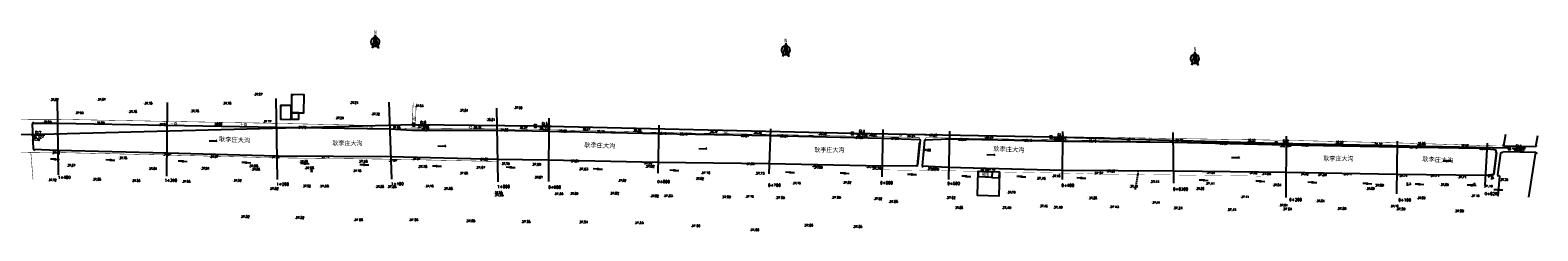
# Model space of a CAD drawing. Header units: millimetres. Extents: x 447445 to 454986, y 3851431 to 3863604.
# Tile 6 of 13: x 448943 to 450291, y 3860425 to 3860604. Entities that reach past the tile are written whole.
import ezdxf
from ezdxf.enums import TextEntityAlignment as Align

# ---------------------------------------------------------------- set-up
doc = ezdxf.new("R2010")
doc.units = ezdxf.units.MM
doc.linetypes.add('X3', pattern=[5, 4, -1])
doc.linetypes.add('X31', pattern=[1.8, 1.2, -0.6])
for name, color, linetype in [('DLDW', 7, 'Continuous'), ('DLSS', 7, 'Continuous'), ('DMTZ', 7, 'Continuous'), ('duanmianxian', 7, 'Continuous'), ('GCD', 7, 'Continuous'), ('GXYZ', 7, 'Continuous'), ('JMD', 7, 'Continuous'), ('KZD', 7, 'Continuous'), ('LINE', 7, 'Continuous'), ('SXSS', 7, 'Continuous'), ('断面零线', 7, 'Continuous')]:
    doc.layers.add(name, color=color, linetype=linetype)
doc.styles.add('HZ', font='rs.shx', dxfattribs={"bigfont": 'hztxt.shx'})
doc.styles.get("Standard").update_dxf_attribs({"font": 'txt', "bigfont": 'hztxt.shx'})
doc.linetypes.add('10411', pattern='A,2,[150,AAA.SHX,S=1,R=0,X=0,Y=1],2,[151,AAA.SHX,S=1,R=0,X=0,Y=3],1e-11', length=4)
doc.linetypes.add('443', pattern='A,9.4,[169,AAA.SHX,S=1,R=0,X=0,Y=0.15],0.6', length=10)

# ---------------------------------------------------------------- blocks, each defined once
blk = doc.blocks.new('gc013c')
at = {"linetype": 'Continuous'}
blk.add_line((0.5, 0), (4, 0), dxfattribs=at)
at = {"linetype": 'Continuous', "const_width": 0.15, "flags": 128}
blk.add_lwpolyline([(3.775, 0, 1), (3.925, 0, 1)], format="xyb", close=True, dxfattribs=at)
blk = doc.blocks.new('gc170')
at = {"linetype": 'Continuous'}
blk.add_circle((0, 0), 0.5, dxfattribs=at)
blk = doc.blocks.new('gc111')
for p, q in [((-1, 0), (1, 0)), ((0, 0), (0, 2))]:
    blk.add_line(p, q)
blk = doc.blocks.new('GC200')
at = {"const_width": 0.2}
blk.add_lwpolyline([(-0.1, 0, 1), (0.1, 0, 1)], format="xyb", close=True, dxfattribs=at)
blk = doc.blocks.new('gc086')
for p, q in [((0, 0), (7, 0)), ((7, 0), (6.2, 0.6)), ((7, 0), (6.2, -0.6))]:
    blk.add_line(p, q)
blk = doc.blocks.new('GC115')
blk.add_lwpolyline([(-1, -1), (1, -1), (1, 1), (-1, 1)], close=True)
blk.add_point((0, 0))
blk = doc.blocks.new('新块1')
at = {"color": 3, "flags": 128}
for points in [[(-0.7, 0.7), (0.7, -0.7)], [(-0.7, -0.7), (0.7, 0.7)]]:
    blk.add_lwpolyline(points, dxfattribs=at)
blk = doc.blocks.new('A$C67844AE1')
at = {"color": 7, "linetype": 'ByBlock', "lineweight": -3}
for p, q in [((-69, 13), (-102, -126)), ((-69, 13), (-69, -94)), ((-69, 13), (-35, -126)), ((-69, 6), (-67, 5)), ((-69, -94), (-102, -126)), ((-75, -14), (-75, -14)), ((-69, -4), (-63, -9)), ((-69, -14), (-60, -22)), ((-69, -24), (-57, -35)), ((-69, -34), (-54, -48)), ((-69, -44), (-51, -61)), ((-69, -54), (-47, -74)), ((-69, -64), (-44, -87)), ((-69, -74), (-41, -100)), ((-69, -84), (-38, -113)), ((-69, -94), (-35, -126))]:
    blk.add_line(p, q, dxfattribs=at)
for start, end in [(98.47, 234.1282), (258.3565, 281.6435), (305.8718, 81.53)]:
    blk.add_arc((-69, -59), 44.7, start, end, dxfattribs=at)
at = {"color": 7, "linetype": 'ByBlock', "lineweight": -3, "insert": (-83, 62), "char_height": 40, "width": 53.57, "attachment_point": 1}
blk.add_mtext('{\\fSimSun|b0|i0|c134|p2;N}', dxfattribs=at)

msp = doc.modelspace()

# ---------------------------------------------------------------- linework, layer by layer
at = {"layer": 'DLSS', "color": 7, "linetype": 'Continuous'}
for p, q in [((449738.1, 3860502.9), (449737.5, 3860503.7)), ((449742.2, 3860502.5), (449742.9, 3860503.1)), ((450253.8, 3860494.8), (450253.2, 3860495.6)), ((450257.2, 3860494.4), (450258, 3860495)), ((449736.3, 3860483.7), (449735.5, 3860483)), ((449740.3, 3860483.3), (449740.9, 3860482.5)), ((450251.3, 3860475.7), (450250.5, 3860475.1)), ((450254.6, 3860475.2), (450255.2, 3860474.4))]:
    msp.add_line(p, q, dxfattribs=at)
at = {"layer": 'DLSS', "color": 7, "linetype": 'Continuous', "const_width": 0.4, "flags": 128}
for points in [[(449285.5, 3860539.5), (449284.7, 3860519.9)], [(449284.6, 3860517), (449264.8, 3860515.9)], [(449284.6, 3860517), (449361, 3860516.2), (449407.4, 3860515.4), (449505, 3860513), (449605, 3860511.2), (449705.2, 3860509.1), (449737.9, 3860508.6), (449738.5, 3860506.5)], [(449742.6, 3860506.1), (449744.1, 3860508.6), (449765, 3860508), (449866.5, 3860506.3), (449965.1, 3860504.7), (450065.4, 3860503.1), (450165.4, 3860500.8), (450238.1, 3860498.6), (450253.6, 3860498.1)]]:
    msp.add_lwpolyline(points, dxfattribs=at)
at = {"layer": 'DLSS', "color": 7, "linetype": 'X3', "const_width": 0.4, "flags": 128}
for points in [[(449288.2, 3860538.9), (449288.2, 3860538.9), (449287.6, 3860520), (449361, 3860519.1), (449407.4, 3860518.3), (449505, 3860515.9), (449605.1, 3860514.1), (449705.3, 3860512), (449743.2, 3860511.6), (449765, 3860510.9), (449866.5, 3860509.2), (449965.1, 3860507.6), (450065.4, 3860506), (450165.4, 3860503.7), (450238.1, 3860501.5), (450253.6, 3860501)], [(449163.3, 3860521.1), (449264.6, 3860518.9)], [(449264.6, 3860518.9), (449284.7, 3860519.9)], [(448621, 3860499.6), (448663.4, 3860499.4), (448761.9, 3860497.3), (448867.3, 3860496.5), (448943.8, 3860495.3), (448968.3, 3860495.1), (449065.1, 3860492.9), (449163.9, 3860490.4), (449265.6, 3860489.2), (449360.8, 3860487.1)], [(448943.8, 3860495.3), (448945.8, 3860471.1)]]:
    msp.add_lwpolyline(points, dxfattribs=at)
at = {"layer": 'DLSS', "color": 7, "linetype": 'X3', "flags": 128}
msp.add_lwpolyline([(449163.3, 3860521.1, 0.4, 0.4, 0), (449064.9, 3860522.9, 0.4, 0.4, 0), (448968.1, 3860524.7, 0.4, 0.4, 0), (448945, 3860524.7, 0.4, 0.4, 0), (448857.8, 3860525.8, 0, 0, 0)], format="xyseb", dxfattribs=at)
at = {"layer": 'DLSS', "color": 7, "linetype": 'Continuous', "flags": 128}
for points in [[(448946.1, 3860522.1), (448945, 3860521)], [(448945, 3860521), (448945.8, 3860498.1)], [(449738.5, 3860506.5), (449736.3, 3860483.8)], [(449737.5, 3860507.7), (449738.5, 3860506.5)], [(449742.5, 3860506.1), (449740.3, 3860483.4)], [(449743.7, 3860507.1), (449742.5, 3860506.1)], [(448945.8, 3860498.1), (448947, 3860497)], [(450253.8, 3860494.8), (450251.3, 3860475.7)], [(450252.9, 3860496.1), (450253.8, 3860494.8)], [(450257.2, 3860494.4), (450254.6, 3860475.2)], [(450258.5, 3860495.4), (450257.2, 3860494.4)], [(450258.8, 3860494.8), (450260, 3860495.9)], [(450259, 3860502.3), (450260.1, 3860501.1)], [(450260, 3860495.9), (450288.9, 3860495.4)], [(450260.1, 3860501.1), (450289, 3860500.6)], [(450288.9, 3860495.4), (450290, 3860494.2)], [(450289, 3860500.6), (450290.1, 3860501.7)], [(449736.3, 3860483.8), (449735.1, 3860482.8)], [(449740.3, 3860483.4), (449741.3, 3860482.2)], [(450251.3, 3860475.7), (450250, 3860474.7)], [(450254.6, 3860475.2), (450255.6, 3860474)]]:
    msp.add_lwpolyline(points, dxfattribs=at)
at = {"layer": 'DLSS', "color": 7, "linetype": 'Continuous'}
for points in [[(449736.3, 3860483.7), (449738.1, 3860502.9)], [(449742.2, 3860502.5), (449740.3, 3860483.3)], [(450251.3, 3860475.7), (450253.8, 3860494.8)], [(450257.2, 3860494.4), (450254.6, 3860475.2)]]:
    msp.add_lwpolyline(points, dxfattribs=at)
at = {"layer": 'DLSS', "color": 7, "linetype": 'X3', "const_width": 0.2}
for points in [[(449697, 3860479.7), (449697.9, 3860479.8), (449790.6, 3860478.4)], [(449809.6, 3860477.8), (449884.7, 3860476.4)], [(449887.7, 3860476.1), (450042.7, 3860474.1), (450043, 3860473.3)]]:
    msp.add_lwpolyline(points, dxfattribs=at)
at = {"layer": 'DMTZ', "color": 7, "linetype": '10411', "flags": 128}
for points in [[(449407.1, 3860514), (449361.1, 3860514.7), (449284.2, 3860514.6), (449264.8, 3860515.9), (449163.3, 3860517.3), (449064.9, 3860519.1), (448968.1, 3860520.9), (448945, 3860521)], [(449738.5, 3860506.5), (449705.1, 3860507.6), (449604.9, 3860509.9), (449504.6, 3860511.9), (449407.1, 3860514)], [(450253.8, 3860494.8), (450253.5, 3860496.4), (450252.9, 3860497.2), (450251.5, 3860497.6), (450238.1, 3860498.6), (450165.3, 3860500), (450065.4, 3860501.8), (449965, 3860504), (449865.9, 3860504.9), (449764.9, 3860507), (449742.5, 3860506.1)], [(450261.8, 3860511.1), (450260.1, 3860501.1)], [(450289, 3860500.6), (450290.7, 3860510.2)], [(448945.8, 3860498.1), (448967.9, 3860497.1), (449065, 3860494.7), (449163.3, 3860492.3), (449265.4, 3860491.5), (449360.8, 3860489.2), (449406, 3860488.6)], [(450282.6, 3860455.4), (450288.9, 3860495.4)], [(449406, 3860488.6), (449503.8, 3860486.4), (449603.9, 3860485.4), (449704.5, 3860483.3), (449736.3, 3860483.7)], [(449740.3, 3860483.3), (449763.6, 3860482.1), (449865.7, 3860479.5), (449965.4, 3860478.7), (450066.3, 3860477.5), (450164.5, 3860475.9), (450244, 3860474.9), (450249.4, 3860475.1), (450251.3, 3860475.7)], [(450254.6, 3860475.2), (450255.6, 3860474.7), (450256.1, 3860474.3), (450256.4, 3860473.7), (450254.8, 3860456.3)]]:
    msp.add_lwpolyline(points, dxfattribs=at)
at = {"layer": 'DMTZ', "color": 7, "linetype": '10411'}
for points in [[(449064.9, 3860494.7), (449163.3, 3860492.3), (449265.4, 3860491.5), (449360.7, 3860489.2), (449406, 3860488.6), (449504.3, 3860486.4), (449603.9, 3860485.4), (449704.5, 3860483.3), (449736.3, 3860483.7)], [(449740.3, 3860483.3), (449763.5, 3860482.1), (449865.7, 3860479.5), (449965.4, 3860478.7), (450066.3, 3860477.5), (450164.5, 3860475.9), (450244, 3860474.9), (450251.3, 3860475.7)]]:
    msp.add_lwpolyline(points, dxfattribs=at)
at = {"layer": 'duanmianxian', "color": 7, "flags": 128}
for points in [[(448968.6, 3860475.3), (448967.8, 3860543.5)], [(449065.6, 3860539.8), (449065, 3860474)], [(449164.3, 3860471.1), (449163.1, 3860543.3)], [(449266.5, 3860471.4), (449264.1, 3860539.9)], [(449361.5, 3860469), (449360.3, 3860534.7)], [(449406.8, 3860469.2), (449407, 3860525.6)], [(449505, 3860519.4), (449504.2, 3860476.6)], [(449603.8, 3860476), (449605.2, 3860516.2)], [(449705.4, 3860515.6), (449704.4, 3860473.4)], [(449764.1, 3860471.1), (449765, 3860514.2)], [(449865.8, 3860471), (449866, 3860513.9)], [(449965.3, 3860467.8), (449964.7, 3860513)], [(450065.6, 3860509.6), (450065.3, 3860454.9)], [(450164.7, 3860458.3), (450165.3, 3860505.2)], [(450245.5, 3860503.5), (450243.3, 3860465.8)]]:
    msp.add_lwpolyline(points, dxfattribs=at)
at = {"layer": 'JMD', "color": 7, "linetype": 'Continuous', "flags": 128}
for points in [[(449176.8, 3860530.4), (449187.9, 3860530.4), (449188, 3860546.6), (449176.8, 3860546.7)], [(449176.3, 3860524.3), (449167.2, 3860524.4), (449167.2, 3860537.4), (449176.3, 3860537.3)], [(449176.9, 3860524.7), (449183.3, 3860524.8), (449183.3, 3860530.5), (449176.8, 3860530.4)], [(449809.6, 3860477.8), (449808.8, 3860456.1), (449789.8, 3860456.7), (449790.6, 3860478.4)], [(449790.9, 3860478.4), (449802.9, 3860477.9), (449802.7, 3860472.9), (449790.7, 3860473.4)], [(449802.9, 3860477.9), (449802.7, 3860472.9), (449809.2, 3860472.7), (449809.4, 3860477.7)]]:
    msp.add_lwpolyline(points, close=True, dxfattribs=at)
for points in [[(449176.8, 3860546.7), (449178, 3860545.5)], [(449188, 3860546.6), (449186.8, 3860545.5)], [(449167.2, 3860537.4), (449168.3, 3860536.3)], [(449176.3, 3860537.3), (449175.2, 3860536.2)], [(449167.2, 3860524.4), (449168.3, 3860525.6)], [(449176.3, 3860524.3), (449175.2, 3860525.5)], [(449176.8, 3860530.4), (449177.9, 3860531.5)], [(449187.9, 3860530.4), (449186.8, 3860531.5)]]:
    msp.add_lwpolyline(points, dxfattribs=at)
at = {"layer": 'JMD', "color": 7, "linetype": '443', "const_width": 0.3, "flags": 128}
for points in [[(449790.7, 3860473.4), (449790.4, 3860465.8)], [(449809.2, 3860472.7), (449809, 3860465.2)]]:
    msp.add_lwpolyline(points, dxfattribs=at)
at = {"layer": 'KZD', "color": 7, "linetype": 'Continuous', "flags": 128}
for points in [[(449288.5, 3860519.9), (449300.5, 3860519.9)], [(449397.1, 3860518.7), (449409.1, 3860518.7)], [(448944.3, 3860511), (448956.3, 3860511)], [(449680.6, 3860512.1), (449692.6, 3860512.1)], [(449858, 3860508.8), (449870, 3860508.8)], [(450059.3, 3860503.3), (450071.3, 3860503.3)], [(450267.6, 3860498.9), (450279.6, 3860498.9)]]:
    msp.add_lwpolyline(points, dxfattribs=at)
at = {"layer": 'SXSS', "color": 7, "linetype": 'X31'}
msp.add_lwpolyline([(449933.5, 3860478.9), (449930.8, 3860462.3)], dxfattribs=at)
at = {"layer": '断面零线', "color": 7, "flags": 128}
msp.add_lwpolyline([(450265.1, 3860498.9), (450056.8, 3860503.3), (449855.5, 3860508.8), (449678, 3860512.2), (449394.6, 3860518.6), (449286, 3860519.9), (448941.8, 3860511), (447869.4, 3860530), (447444.9, 3860543.1)], dxfattribs=at)

# ---------------------------------------------------------------- block references
at = {"color": 7}
for p in [(449264.8, 3860519.3), (448968.1, 3860511.7), (449065.4, 3860514.2), (449163.6, 3860516.7)]:
    msp.add_blockref('新块1', p, dxfattribs=at)
at = {"layer": 'DLDW', "color": 7}
msp.add_blockref('gc111', (449194.8, 3860478.6), dxfattribs=at)
at = {"layer": 'DLDW', "color": 7, "linetype": 'Continuous'}
msp.add_blockref('gc111', (450174.2, 3860466.3), dxfattribs=at)
at = {"layer": 'GCD', "color": 7}
for p in [(449142.8, 3860547, 37.7), (448960.7, 3860542.2, 37.9), (449002.7, 3860542.4, 37.9), (449044.5, 3860539, 37.8), (449086.1, 3860532.1, 37.8), (449114.9, 3860539, 37.8), (449228.5, 3860539.6, 37.2), (449286.7, 3860536.7, 37.8), (449326.5, 3860532.7, 37.6), (449375.2, 3860535, 37.6), (448954.3, 3860522.3, 37.9), (448982.9, 3860530.5, 37.9), (449001.8, 3860521.5, 37.9), (449030.7, 3860531.6, 37.8), (449057.6, 3860519.9, 37.8), (449107, 3860520.3, 37.9), (449150.9, 3860522.8, 37.8), (449215.5, 3860525.9, 37.2), (449247.7, 3860529.5, 37.3), (449350.7, 3860524.4, 38), (448943.9, 3860506.5, 37.8), (449182, 3860517.5, 37.7), (449266.2, 3860517.4, 37.6), (449291.9, 3860515.4, 37.7), (449338.5, 3860517.7, 38.1), (449362.5, 3860515.2, 37.9), (449379.7, 3860517.1, 38.3), (449415, 3860514.2, 38.2), (449435.8, 3860516.1, 38.3), (449448.7, 3860513.6, 38.2), (449481.4, 3860514.9, 38.4), (449504.2, 3860512.1, 38.2), (449522.8, 3860511.6, 38.2), (449549.7, 3860513.9, 38.3), (449577.6, 3860510.2, 38.3), (449589, 3860512.9, 38.4), (449612.5, 3860509.9, 38.3), (449647, 3860512, 38.2), (449680, 3860508.4, 37.9), (449692, 3860511.1, 38.2), (449712, 3860507.6, 37.9), (449725.9, 3860509.7, 38.2), (449745.9, 3860510.6, 38.2), (449771.9, 3860506.7, 38.3), (449795.8, 3860509, 38.3), (449830.8, 3860505.8, 38.1), (449856.5, 3860507.6, 38.1), (449888.3, 3860505.3, 38.2), (449922.7, 3860507, 38.1), (449965.7, 3860506.1, 38.2), (450030.3, 3860505.9, 38.2), (448962.1, 3860494.9, 37.9), (449061.4, 3860493.4, 38), (449740.2, 3860497.2, 37.8), (450005.5, 3860503.4, 38.2), (450078.4, 3860501.9, 38.2), (450109, 3860504.2, 38.2), (450143.7, 3860502.6, 38.1), (450175.1, 3860499.9, 38.1), (450182.4, 3860503, 38.1), (450220.9, 3860501.2, 38), (450237.7, 3860498.6, 38), (450269.1, 3860497.5, 38.2), (448975.6, 3860483.6, 37.7), (449021.9, 3860490.2, 37.8), (449048.5, 3860480.8, 37.8), (449095.4, 3860481, 37.9), (449103.3, 3860491.4, 38), (449140.6, 3860480.2, 37.6), (449158.1, 3860491.2, 37.8), (449183.5, 3860487.1, 37.6), (449202.8, 3860491.3, 37.7), (449231.1, 3860478.8, 37.8), (449263.2, 3860488, 38), (449284.1, 3860489.5, 37.9), (449344.7, 3860489.1, 37.9), (449363.7, 3860485.1, 37.8), (449425.7, 3860487.5, 37.6), (449491.1, 3860485.8, 38), (449582.7, 3860485, 37.9), (449641.4, 3860483.3, 37.9), (449690, 3860482.5, 37.7), (449747.4, 3860480.1, 37.8), (449797.7, 3860480, 37.8), (449904.8, 3860478.6, 37.6), (448958.8, 3860470.7, 37.7), (448998.5, 3860471.2, 37.6), (449033.6, 3860470, 37.6), (449078.5, 3860469.3, 37.6), (449124.2, 3860470.2, 37.5), (449186.1, 3860465.2, 37.5), (449251.4, 3860464.8, 37.7), (449295.8, 3860465.1, 37.8), (449326.4, 3860476.7, 37.7), (449393.3, 3860473.1, 37.7), (449468.1, 3860470.2, 37.8), (449537.3, 3860471.9, 37.8), (449623.9, 3860467.8, 37.7), (449669.1, 3860468.4, 37.6), (449856, 3860474.3, 37.5), (449925.3, 3860465, 37.4), (449994.1, 3860477.3, 37.7), (450032.3, 3860477, 37.6), (450053.2, 3860466.2, 37.6), (450077.8, 3860476, 37.6), (450116.2, 3860475.8, 37.7), (450166.2, 3860474.5, 37.7), (450202.9, 3860466.4, 37.9), (450218.7, 3860473.2, 37.7), (450256.1, 3860470.9, 37.4), (449357.4, 3860459.5, 37.6), (449425, 3860458.5, 37.7), (449497, 3860456.4, 37.8), (449581.9, 3860455.9, 37.7), (449696.6, 3860453.9, 37.6), (449815.9, 3860459.7, 37.8), (449888.6, 3860454.6, 37.7), (449984.6, 3860463, 37.7), (450024.6, 3860455.6, 37.4), (450092.1, 3860452, 37.6), (450136.8, 3860463, 37.9), (450182.2, 3860454.7, 37.9), (450230.5, 3860456.5, 37.2), (449768.9, 3860446, 37.7), (449844.7, 3860447.4, 37.5), (449945.2, 3860450.6, 37.4), (450059.1, 3860448.2, 37.6), (450158.3, 3860447.3, 37.7)]:
    msp.add_blockref('GC200', p, dxfattribs=at)
at = {"layer": 'GXYZ', "color": 7}
for p, rotation in [((448965.5, 3860489.1), 178.9333001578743), ((448965.5, 3860489.1), 359.1756655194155), ((449015, 3860488.4), 179.1756655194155), ((449015, 3860488.4), 358.9702775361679), ((449079.6, 3860487.3), 178.9702775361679), ((449079.6, 3860487.3), 358.8100270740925), ((449136.3, 3860486.1), 178.8100270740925), ((449136.3, 3860486.1), 359.0649854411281), ((449188.7, 3860485.2), 179.064985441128), ((449188.7, 3860485.2), 358.9063317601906), ((449241.8, 3860484.2), 178.9063317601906), ((449241.8, 3860484.2), 358.9185262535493), ((449306.7, 3860483), 178.9185262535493), ((449306.7, 3860483), 359.0584885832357), ((449372.7, 3860481.9), 179.0584885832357), ((449372.7, 3860481.9), 358.9081582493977), ((449450.6, 3860480.4), 178.9081799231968), ((449450.6, 3860480.4), 359.0009955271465), ((449518.9, 3860479.2), 179.0009955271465), ((449518.9, 3860479.2), 358.9813611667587), ((449622.4, 3860477.4), 178.9813611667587), ((449622.4, 3860477.4), 359.0362663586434), ((449671.1, 3860476.6), 179.0362663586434), ((449671.1, 3860476.6), 359.017595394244), ((449731.3, 3860475.5), 179.0175953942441), ((449731.3, 3860475.5), 358.132168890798), ((449779.8, 3860473.9), 178.1321688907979), ((449779.8, 3860473.9), 359.5682433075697), ((449829.1, 3860473.6), 179.5682433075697), ((449829.1, 3860473.6), 358.7736972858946), ((449882.7, 3860472.4), 178.7736972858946), ((449882.7, 3860472.4), 358.9206310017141), ((449992.1, 3860470.4), 178.9206310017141), ((449992.1, 3860470.4), 359.0096407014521), ((450042.6, 3860469.5), 179.009640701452), ((450042.6, 3860469.5), 358.7886036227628), ((450089.1, 3860468.5), 178.7886036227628), ((450089.1, 3860468.5), 358.7051838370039), ((450138.2, 3860467.4), 178.705183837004), ((450138.2, 3860467.4), 359.2323540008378), ((450184.9, 3860466.8), 179.2323540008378), ((450184.9, 3860466.8), 358.9699935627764), ((450231.5, 3860465.9), 178.9699935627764), ((450231.5, 3860465.9), 27.02292809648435), ((450231.5, 3860465.9), 358.1030504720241), ((450249.4, 3860475.1), 206.3667626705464), ((450249.4, 3860475.1), 269.5778924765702), ((450255.4, 3860461.9), 178.4724289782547), ((450255.4, 3860461.9), 358.6246604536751)]:
    msp.add_blockref('gc013c', p, dxfattribs=dict(at, rotation=rotation))
for p in [(448965.5, 3860489.1), (449015, 3860488.4), (449079.6, 3860487.3), (449136.3, 3860486.1), (449188.7, 3860485.2), (449241.8, 3860484.2), (449306.7, 3860483), (449372.7, 3860481.9), (449450.6, 3860480.4), (449518.9, 3860479.2), (449622.4, 3860477.4), (449671.1, 3860476.6), (449731.3, 3860475.5), (449779.8, 3860473.9), (449829.1, 3860473.6), (449882.7, 3860472.4), (449992.1, 3860470.4), (450042.6, 3860469.5), (450089.1, 3860468.5), (450138.2, 3860467.4), (450184.9, 3860466.8), (450231.5, 3860465.9), (450249.4, 3860475.1), (450255.4, 3860461.9)]:
    msp.add_blockref('gc170', p, dxfattribs=at)
at = {"layer": 'GXYZ', "color": 7, "linetype": 'Continuous'}
for p, rotation in [((449079.6, 3860487.3), 178.9703383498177), ((449079.6, 3860487.3), 358.9703383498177), ((449136.3, 3860486.1), 178.9703383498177), ((449136.3, 3860486.1), 358.9703383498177), ((449188.7, 3860485.2), 178.9703383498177), ((449188.7, 3860485.2), 358.9703383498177), ((449241.8, 3860484.2), 178.9703383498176), ((449241.8, 3860484.2), 358.9703383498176), ((449306.7, 3860483), 178.9703383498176), ((449306.7, 3860483), 358.9703383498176), ((449372.5, 3860481.9), 178.9703383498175), ((449372.5, 3860481.9), 358.9703383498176), ((449450.5, 3860480.4), 178.9703383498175), ((449450.5, 3860480.4), 358.9703383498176), ((449518.9, 3860479.2), 178.9703383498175), ((449518.9, 3860479.2), 358.9703383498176), ((449622.4, 3860477.4), 178.9703383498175), ((449622.4, 3860477.4), 358.9703383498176), ((449671.1, 3860476.6), 178.9703383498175), ((449671.1, 3860476.6), 358.9703383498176), ((449731.3, 3860475.5), 178.9703383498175), ((449731.3, 3860475.5), 358.9703383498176), ((449779.8, 3860473.9), 178.9703383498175), ((449779.8, 3860473.9), 358.9703383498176), ((449829.1, 3860473.6), 178.9703383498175), ((449829.1, 3860473.6), 358.9703383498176), ((449882.7, 3860472.4), 178.9703383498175), ((449882.7, 3860472.4), 358.9703383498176), ((449992.1, 3860470.4), 178.9703383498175), ((449992.1, 3860470.4), 358.9703383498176), ((450042.8, 3860469.5), 178.9703383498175), ((450042.8, 3860469.5), 358.9703383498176), ((450089.1, 3860468.5), 178.9703383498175), ((450089.1, 3860468.5), 358.9703383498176), ((450138.2, 3860467.4), 178.9703383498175), ((450138.2, 3860467.4), 358.9703383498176), ((450184.9, 3860466.8), 178.9703383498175), ((450184.9, 3860466.8), 358.9703383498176), ((450231.5, 3860465.9), 178.9703383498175), ((450231.5, 3860465.9), 27.02337574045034), ((450231.5, 3860465.9), 358.9703383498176), ((450249.4, 3860475.1), 207.0233757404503), ((450249.4, 3860475.1), 291.3800537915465), ((450255.4, 3860461.9), 178.9703383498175), ((450255.4, 3860461.9), 358.9703383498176)]:
    msp.add_blockref('gc013c', p, dxfattribs=dict(at, rotation=rotation))
for p in [(449079.6, 3860487.3), (449079.6, 3860487.3), (449136.3, 3860486.1), (449136.3, 3860486.1), (449188.7, 3860485.2), (449188.7, 3860485.2), (449241.8, 3860484.2), (449241.8, 3860484.2), (449306.7, 3860483), (449306.7, 3860483), (449372.5, 3860481.9), (449372.5, 3860481.9), (449450.5, 3860480.4), (449450.5, 3860480.4), (449518.9, 3860479.2), (449518.9, 3860479.2), (449622.4, 3860477.4), (449622.4, 3860477.4), (449671.1, 3860476.6), (449671.1, 3860476.6), (449731.3, 3860475.5), (449731.3, 3860475.5), (449779.8, 3860473.9), (449779.8, 3860473.9), (449829.1, 3860473.6), (449829.1, 3860473.6), (449882.7, 3860472.4), (449882.7, 3860472.4), (449992.1, 3860470.4), (449992.1, 3860470.4), (450042.8, 3860469.5), (450042.8, 3860469.5), (450089.1, 3860468.5), (450089.1, 3860468.5), (450138.2, 3860467.4), (450138.2, 3860467.4), (450184.9, 3860466.8), (450231.5, 3860465.9), (450231.5, 3860465.9), (450249.4, 3860475.1), (450255.4, 3860461.9), (450255.4, 3860461.9)]:
    msp.add_blockref('gc170', p, dxfattribs=at)
at = {"layer": 'KZD', "color": 7}
for p in [(449286, 3860519.9, 38), (449394.6, 3860518.7, 38.2), (449678.1, 3860512.1, 38.2), (449855.5, 3860508.8, 38.2), (450056.8, 3860503.3, 38.2), (450265.1, 3860498.9, 38.4)]:
    msp.add_blockref('GC115', p, dxfattribs=at)
at = {"layer": 'LINE', "color": 2, "xscale": 0.08575000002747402, "yscale": 0.08575000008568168, "zscale": 0.08574999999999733}
for p in [(449257.5, 3860598.8), (449624.4, 3860591.4), (449990, 3860583.7)]:
    msp.add_blockref('A$C67844AE1', p, dxfattribs=at)
at = {"layer": 'SXSS', "color": 7}
for p, rotation in [((449103.1, 3860505.6), 358.637016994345), ((449307.7, 3860501), 359.409752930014), ((449540.8, 3860498.6), 359.544348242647), ((449798.3, 3860493.3), 358.1869098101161), ((450016.9, 3860490.7), 359.1536060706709), ((450206.1, 3860487.8), 358.6130115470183)]:
    msp.add_blockref('gc086', p, dxfattribs=dict(at, rotation=rotation))

# ---------------------------------------------------------------- texts
at = {"color": 7}
for p in [(449213.3, 3860501.1), (449644, 3860495.1), (450099, 3860487.4)]:
    msp.add_text('耿李庄大沟', height=4, dxfattribs=at).set_placement(p)
at = {"color": 7, "linetype": 'Continuous', "char_height": 4, "width": 29.657, "attachment_point": 1, "rotation": 357.5737}
for insert in [(449112.1, 3860509.1), (449438.4, 3860504.1), (449804, 3860500.6), (450187.4, 3860491.3)]:
    msp.add_mtext('{\\fSimHei|b0|i0|c134|p2;耿李庄大沟}', dxfattribs=dict(at, insert=insert))
at = {"layer": 'DLDW', "color": 7, "linetype": 'Continuous', "width": 0.8}
msp.add_text('3', height=2, dxfattribs=at).set_placement((450176.3, 3860467.1), align=Align.MIDDLE)
at = {"layer": 'DLSS', "color": 7, "linetype": 'X3', "style": 'HZ', "width": 0.8}
for p in [(449071.6, 3860520.7), (449134, 3860520), (449246.1, 3860517.8)]:
    msp.add_text('土路', height=3, dxfattribs=at).set_placement(p, align=Align.MIDDLE)
at = {"layer": 'DLSS', "color": 7, "linetype": 'Continuous', "style": 'HZ', "width": 0.8}
for p in [(449286.4, 3860525.5), (449336.7, 3860517.8), (449565.1, 3860513.1), (449721.6, 3860510.4), (449944.4, 3860506.6), (450183.9, 3860501.5)]:
    msp.add_text('砼', height=3, dxfattribs=at).set_placement(p, align=Align.MIDDLE)
at = {"layer": 'duanmianxian', "color": 7, "char_height": 2.5, "width": 14.746, "attachment_point": 1}
for s, insert in [('1+400', (448968.1, 3860474.3)), ('1+300', (449063.2, 3860471.6)), ('1+200', (449163.2, 3860468.2)), ('1+100', (449265.7, 3860468.5)), ('1+000', (449360.7, 3860466)), ('0+900', (449406.3, 3860465.5)), ('0+800', (449503.7, 3860470.4)), ('0+700', (449602.7, 3860467.2)), ('0+600', (449702.9, 3860469.4)), ('0+500', (449762.9, 3860468.8)), ('0+400', (449864.9, 3860467.1)), ('0+0300', (449964.6, 3860463.8)), ('0+200', (450068.5, 3860454.4)), ('0+100', (450166, 3860454.1)), ('0+020', (450243.1, 3860459.7))]:
    msp.add_mtext(s, dxfattribs=dict(at, insert=insert))
at = {"layer": 'GCD', "color": 7, "style": 'HZ', "width": 0.8}
for s, p in [('37.67', (449143.8, 3860547, 37.7)), ('37.87', (448961.7, 3860542.2, 37.9)), ('37.87', (449003.7, 3860542.4, 37.9)), ('37.78', (449031.7, 3860531.6, 37.8)), ('37.78', (449045.5, 3860539, 37.8)), ('37.78', (449087.1, 3860532.1, 37.8)), ('37.78', (449115.9, 3860539, 37.8)), ('37.24', (449229.5, 3860539.6, 37.2)), ('37.83', (449287.7, 3860536.7, 37.8)), ('37.64', (449327.5, 3860532.7, 37.6)), ('37.60', (449376.2, 3860535, 37.6)), ('37.89', (448955.3, 3860522.3, 37.9)), ('37.93', (448983.9, 3860530.5, 37.9)), ('37.89', (449002.8, 3860521.5, 37.9)), ('37.80', (449058.6, 3860519.9, 37.8)), ('37.90', (449108, 3860520.3, 37.9)), ('37.77', (449151.9, 3860522.8, 37.8)), ('37.24', (449216.5, 3860525.9, 37.2)), ('37.32', (449248.7, 3860529.5, 37.3)), ('38.10', (449339.5, 3860517.7, 38.1)), ('38.01', (449351.7, 3860524.4, 38)), ('37.79', (448944.9, 3860506.5, 37.8)), ('37.72', (449183, 3860517.5, 37.7)), ('37.60', (449267.2, 3860517.4, 37.6)), ('37.69', (449292.9, 3860515.4, 37.7)), ('37.86', (449363.5, 3860515.2, 37.9)), ('38.27', (449380.7, 3860517.1, 38.3)), ('38.20', (449416, 3860514.2, 38.2)), ('38.27', (449436.8, 3860516.1, 38.3)), ('38.19', (449449.7, 3860513.6, 38.2)), ('38.38', (449482.4, 3860514.9, 38.4)), ('38.19', (449505.2, 3860512.1, 38.2)), ('38.19', (449523.8, 3860511.6, 38.2)), ('38.32', (449550.7, 3860513.9, 38.3)), ('38.29', (449578.6, 3860510.2, 38.3)), ('38.38', (449590, 3860512.9, 38.4)), ('38.29', (449613.5, 3860509.9, 38.3)), ('38.25', (449648, 3860512, 38.2)), ('37.95', (449681, 3860508.4, 37.9)), ('38.22', (449693, 3860511.1, 38.2)), ('37.95', (449713, 3860507.6, 37.9)), ('38.23', (449726.9, 3860509.7, 38.2)), ('38.25', (449746.9, 3860510.6, 38.2)), ('38.33', (449772.9, 3860506.7, 38.3)), ('38.25', (449796.8, 3860509, 38.3)), ('38.15', (449831.8, 3860505.8, 38.1)), ('38.12', (449857.5, 3860507.6, 38.1)), ('38.16', (449889.3, 3860505.3, 38.2)), ('38.14', (449923.7, 3860507, 38.1)), ('38.18', (449966.7, 3860506.1, 38.2)), ('38.23', (450031.3, 3860505.9, 38.2)), ('38.22', (450110, 3860504.2, 38.2)), ('37.92', (448963.1, 3860494.9, 37.9)), ('37.97', (449062.4, 3860493.4, 38)), ('37.97', (449104.3, 3860491.4, 38)), ('37.76', (449159.1, 3860491.2, 37.8)), ('37.71', (449203.8, 3860491.3, 37.7)), ('37.80', (449741.2, 3860497.2, 37.8)), ('38.23', (450006.5, 3860503.4, 38.2)), ('38.23', (450079.4, 3860501.9, 38.2)), ('38.12', (450144.7, 3860502.6, 38.1)), ('38.12', (450176.1, 3860499.9, 38.1)), ('38.05', (450183.4, 3860503, 38.1)), ('37.97', (450221.9, 3860501.2, 38)), ('38.00', (450238.7, 3860498.6, 38)), ('38.24', (450270.1, 3860497.5, 38.2)), ('37.67', (448976.6, 3860483.6, 37.7)), ('37.75', (449022.9, 3860490.2, 37.8)), ('37.84', (449049.5, 3860480.8, 37.8)), ('37.94', (449096.4, 3860481, 37.9)), ('37.58', (449141.6, 3860480.2, 37.6)), ('37.58', (449184.5, 3860487.1, 37.6)), ('37.78', (449232.1, 3860478.8, 37.8)), ('37.97', (449264.2, 3860488, 38)), ('37.87', (449285.1, 3860489.5, 37.9)), ('37.89', (449345.7, 3860489.1, 37.9)), ('37.79', (449364.7, 3860485.1, 37.8)), ('37.64', (449426.7, 3860487.5, 37.6)), ('37.99', (449492.1, 3860485.8, 38)), ('37.89', (449583.7, 3860485, 37.9)), ('37.89', (449642.4, 3860483.3, 37.9)), ('37.73', (449691, 3860482.5, 37.7)), ('37.79', (449748.4, 3860480.1, 37.8)), ('37.79', (449798.7, 3860480, 37.8)), ('37.60', (449905.8, 3860478.6, 37.6)), ('37.66', (449995.1, 3860477.3, 37.7)), ('37.72', (448959.8, 3860470.7, 37.7)), ('37.55', (448999.5, 3860471.2, 37.6)), ('37.58', (449034.6, 3860470, 37.6)), ('37.58', (449079.5, 3860469.3, 37.6)), ('37.52', (449125.2, 3860470.2, 37.5)), ('37.52', (449187.1, 3860465.2, 37.5)), ('37.68', (449252.4, 3860464.8, 37.7)), ('37.78', (449296.8, 3860465.1, 37.8)), ('37.68', (449327.4, 3860476.7, 37.7)), ('37.67', (449394.3, 3860473.1, 37.7)), ('37.82', (449469.1, 3860470.2, 37.8)), ('37.82', (449538.3, 3860471.9, 37.8)), ('37.73', (449624.9, 3860467.8, 37.7)), ('37.62', (449670.1, 3860468.4, 37.6)), ('37.46', (449857, 3860474.3, 37.5)), ('37.41', (449926.3, 3860465, 37.4)), ('37.62', (450033.3, 3860477, 37.6)), ('37.64', (450054.2, 3860466.2, 37.6)), ('37.62', (450078.8, 3860476, 37.6)), ('37.71', (450117.2, 3860475.8, 37.7)), ('37.71', (450167.2, 3860474.5, 37.7)), ('37.89', (450203.9, 3860466.4, 37.9)), ('37.71', (450219.7, 3860473.2, 37.7)), ('37.39', (450257.1, 3860470.9, 37.4)), ('37.55', (449358.4, 3860459.5, 37.6)), ('37.69', (449426, 3860458.5, 37.7)), ('37.82', (449498, 3860456.4, 37.8)), ('37.73', (449582.9, 3860455.9, 37.7)), ('37.62', (449697.6, 3860453.9, 37.6)), ('37.79', (449816.9, 3860459.7, 37.8)), ('37.68', (449889.6, 3860454.6, 37.7)), ('37.41', (449946.2, 3860450.6, 37.4)), ('37.66', (449985.6, 3860463, 37.7)), ('37.41', (450025.6, 3860455.6, 37.4)), ('37.64', (450093.1, 3860452, 37.6)), ('37.89', (450137.8, 3860463, 37.9)), ('37.89', (450183.2, 3860454.7, 37.9)), ('37.19', (450231.5, 3860456.5, 37.2)), ('37.68', (449769.9, 3860446, 37.7)), ('37.46', (449845.7, 3860447.4, 37.5)), ('37.64', (450060.1, 3860448.2, 37.6)), ('37.70', (450159.3, 3860447.3, 37.7))]:
    msp.add_text(s, height=2, dxfattribs=at).set_placement(p, align=Align.MIDDLE_LEFT)
at = {"layer": 'GCD', "color": 7, "linetype": 'Continuous'}
for s, p in [('37.58', (449143, 3860483.2, 37.6)), ('37.58', (449192.9, 3860481.4, 37.6)), ('37.68', (449240.9, 3860487.2, 37.7)), ('37.78', (449294.1, 3860482.6, 37.8)), ('37.67', (449345.9, 3860481.8, 37.7)), ('37.69', (449395.9, 3860484.5, 37.7)), ('37.63', (449437.9, 3860480.4, 37.6)), ('37.82', (449497.3, 3860482.8, 37.8)), ('37.76', (449547.1, 3860477, 37.8)), ('37.89', (449647.5, 3860481.9, 37.9)), ('37.76', (449699.9, 3860481.1, 37.8)), ('37.60', (449749.3, 3860480.6, 37.6)), ('37.79', (449796.1, 3860479.6, 37.8)), ('37.58', (449206.2, 3860465.1, 37.6)), ('37.68', (449266.6, 3860464.6, 37.7)), ('37.73', (449595.6, 3860476.5, 37.7)), ('37.46', (449846.9, 3860472.1, 37.5)), ('37.57', (449898.3, 3860476.7, 37.6)), ('37.41', (449948.6, 3860469.2, 37.4)), ('37.41', (449998, 3860467.5, 37.4)), ('37.65', (450048.1, 3860476.2, 37.7)), ('37.69', (450098, 3860475.2, 37.7)), ('37.89', (450149.1, 3860465.9, 37.9)), ('37.71', (450198.7, 3860474.6, 37.7)), ('37.19', (450246.4, 3860465.1, 37.2)), ('37.52', (449161.4, 3860463, 37.5)), ('37.68', (449317, 3860463, 37.7)), ('37.55', (449362.3, 3860457.2, 37.6)), ('37.55', (449415.9, 3860458.3, 37.6)), ('37.82', (449465.6, 3860458.8, 37.8)), ('37.63', (449513.6, 3860456.5, 37.6)), ('37.59', (449565.5, 3860455.5, 37.6)), ('37.59', (449613.8, 3860454.8, 37.6)), ('37.59', (449663.8, 3860455, 37.6)), ('37.65', (449714.8, 3860451.4, 37.7)), ('37.62', (449766.3, 3860454.8, 37.6)), ('37.52', (449135.5, 3860438, 37.5)), ('37.52', (449184.3, 3860437.1, 37.5)), ('37.49', (449816, 3860445.9, 37.5)), ('37.49', (449861.9, 3860446.3, 37.5)), ('37.43', (449912.3, 3860446.7, 37.4)), ('37.24', (449969.1, 3860445.6, 37.2)), ('37.41', (450017.3, 3860444.1, 37.4)), ('37.64', (450066.9, 3860444.7, 37.6)), ('37.59', (450115.5, 3860445.1, 37.6)), ('37.59', (450168.3, 3860444.8, 37.6)), ('37.59', (450220.6, 3860443, 37.6)), ('37.68', (449236.7, 3860435.1, 37.7)), ('37.68', (449286.1, 3860435.1, 37.7)), ('37.55', (449337, 3860434.2, 37.6)), ('37.55', (449386.5, 3860433.4, 37.6)), ('37.51', (449437.9, 3860433.1, 37.5)), ('37.53', (449487.6, 3860432.5, 37.5)), ('37.60', (449538.2, 3860429.8, 37.6)), ('37.60', (449590.8, 3860426.2, 37.6)), ('37.66', (449639.1, 3860430.3, 37.7)), ('37.65', (449682.9, 3860429.1, 37.7))]:
    msp.add_text(s, height=2, dxfattribs=at).set_placement(p, align=Align.MIDDLE)
at = {"layer": 'JMD', "color": 7, "style": 'HZ', "width": 0.8}
msp.add_text('猪圈', height=3, dxfattribs=at).set_placement((449796.9, 3860475.4), align=Align.MIDDLE_CENTER)
at = {"layer": 'KZD', "color": 7, "style": 'HZ', "width": 0.8}
for s, p in [('37.958', (449294.5, 3860517.9)), ('GL6', (449294.5, 3860521.9)), ('GL5', (449403.1, 3860520.7)), ('38.127', (448950.3, 3860509)), ('GL7', (448950.3, 3860513)), ('38.221', (449403.1, 3860516.7)), ('38.226', (449686.6, 3860510.1)), ('GL4', (449686.6, 3860514.1)), ('38.223', (449864, 3860506.8)), ('GL3', (449864, 3860510.8)), ('GL2', (450065.3, 3860505.3)), ('38.194', (450065.3, 3860501.3)), ('38.362', (450273.6, 3860496.9)), ('GL1', (450273.6, 3860500.9))]:
    msp.add_text(s, height=2.4, dxfattribs=at).set_placement(p, align=Align.MIDDLE_CENTER)

doc.saveas('drawing.dxf')
